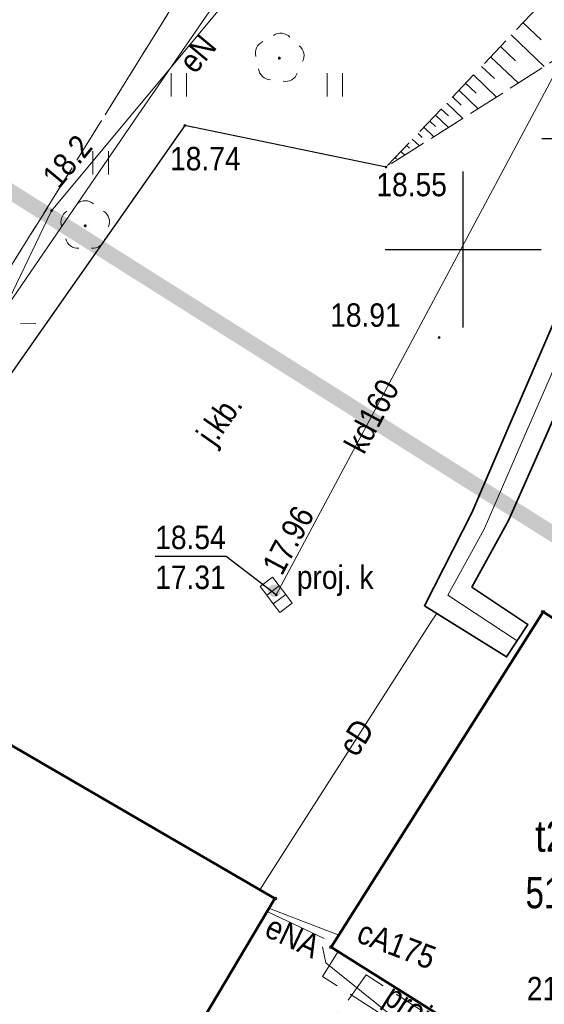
# Model space of a CAD drawing. Header units: metres. Extents: x 6530877 to 6534102, y 6042175 to 6045327.
# Tile 63 of 76: x 6533086 to 6533103, y 6044076 to 6044107. Entities that reach past the tile are written whole.
import ezdxf
from ezdxf.enums import TextEntityAlignment as Align

# ---------------------------------------------------------------- set-up
doc = ezdxf.new("R2010")
doc.units = ezdxf.units.M
doc.header["$MEASUREMENT"] = 0
doc.linetypes.add('1.0_0.5', pattern=[1.5, 1, -0.5])
doc.linetypes.add('1.5_0.5', pattern=[2, 1.5, -0.5])
doc.layers.get('0').update_dxf_attribs({"color": 2, "linetype": 'CONTINUOUS', "lineweight": 5})
for name, color, linetype in [('000 Inne (niezydentyfikowane)', 7, 'CONTINUOUS'), ('312-budynek ewidencyjny', 7, 'CONTINUOUS'), ('312-oznaczenie budynku ewidencyjnego', 7, 'CONTINUOUS'), ('312-oznaczenie budynku ewidencyjnego-Atr117', 7, 'CONTINUOUS'), ('drzewo liściaste', 7, 'CONTINUOUS'), ('jezdnia-Atr17', 7, 'CONTINUOUS'), ('kanalizacyjne urządzenie techniczne - ob. projektowany', 7, 'CONTINUOUS'), ('kanalizacyjne urządzenie techniczne - ob. projektowany-Atr17', 7, 'CONTINUOUS'), ('kratka ściekowa', 7, 'CONTINUOUS'), ('krawężnik', 7, 'CONTINUOUS'), ('latarnia', 7, 'CONTINUOUS'), ('obszar utwardzony', 7, 'CONTINUOUS'), ('obudowa ochronna przewodu', 7, 'CONTINUOUS'), ('pikieta sztuczna', 7, 'CONTINUOUS'), ('pikieta sztuczna-Atr2', 7, 'CONTINUOUS'), ('przewód ciepłowniczy', 7, 'CONTINUOUS'), ('przewód ciepłowniczy-Atr1', 7, 'CONTINUOUS'), ('przewód elektroenergetyczny podziemny', 7, 'CONTINUOUS'), ('przewód elektroenergetyczny podziemny-Atr1', 7, 'CONTINUOUS'), ('przewód kanalizacyjny', 7, 'CONTINUOUS'), ('przewód kanalizacyjny-Atr1', 7, 'CONTINUOUS'), ('przewód wodociągowy', 7, 'CONTINUOUS'), ('przewód wodociągowy - ob. projektowany', 7, 'CONTINUOUS'), ('przewód wodociągowy - ob. projektowany-Atr1', 7, 'CONTINUOUS'), ('Punkt budynku', 7, 'CONTINUOUS'), ('rzędna', 7, 'CONTINUOUS'), ('rzędna-Atr2', 7, 'CONTINUOUS'), ('rzędna-Atr3', 7, 'CONTINUOUS'), ('skarpa nieumocniona', 7, 'CONTINUOUS'), ('trawnik', 7, 'CONTINUOUS'), ('Wstawianie ramki sekcyjnej z opisem', 7, 'CONTINUOUS'), ('Zakres', 7, 'CONTINUOUS')]:
    doc.layers.add(name, color=color, linetype=linetype)
doc.styles.get("Standard").update_dxf_attribs({"font": 'Working1250', "width": 0.75})

# ---------------------------------------------------------------- blocks, each defined once
blk = doc.blocks.new('PUNKTBUD')
at = {"color": 0}
blk.add_circle((0, 0), 0.045, dxfattribs=at)
blk = doc.blocks.new('PW01')
at = {"linetype": 'Continuous', "lineweight": 13}
h = blk.add_hatch(color=0, dxfattribs=at)
edge = h.paths.add_edge_path()
edge.add_arc((0, 0), 0.045, 0, 360)
blk = doc.blocks.new('SM01')
at = {"color": 0, "linetype": 'Continuous', "lineweight": 13}
for p, q in [((-0.53, 0.531), (-0.883, 0.884)), ((0.531, 0.531), (0.884, 0.884)), ((-0.53, -0.53), (-0.883, -0.883)), ((0.531, -0.53), (0.884, -0.883))]:
    blk.add_line(p, q, dxfattribs=at)
blk.add_circle((0, 0), 0.25, dxfattribs=at)
blk = doc.blocks.new('US05')
at = {"color": 0, "linetype": 'Continuous', "lineweight": 13}
for p, q in [((-0.525, -0.25), (-0.525, 0.25)), ((-0.525, 0.25), (-0.175, 0.25)), ((-0.175, -0.25), (-0.175, 0.25)), ((-0.175, 0.25), (0.175, 0.25)), ((0.175, -0.25), (0.175, 0.25)), ((0.175, 0.25), (0.525, 0.25)), ((0.525, -0.25), (0.525, 0.25)), ((-0.525, -0.25), (-0.175, -0.25)), ((-0.175, -0.25), (0.175, -0.25)), ((0.175, -0.25), (0.525, -0.25))]:
    blk.add_line(p, q, dxfattribs=at)
blk = doc.blocks.new('TU04')
at = {"color": 0, "linetype": 'Continuous', "lineweight": 13}
for p, q in [((0, 0), (0, 0.75)), ((0.5, 0), (0.5, 0.75))]:
    blk.add_line(p, q, dxfattribs=at)
blk = doc.blocks.new('OP021')
at = {"linetype": 'Continuous', "lineweight": 13}
h = blk.add_hatch(color=0, dxfattribs=at)
edge = h.paths.add_edge_path()
edge.add_arc((0, 0), 0.05, 0, 360)
at = {"color": 0, "linetype": 'Continuous', "lineweight": 13}
for centre, start, end in [((0, 0.4), 49.272, 130.728), ((-0.38, 0.124), 121.308, 202.548), ((0.38, 0.124), 337.452, 58.692), ((-0.235, -0.324), 193.221, 274.871), ((0.235, -0.324), 265.129, 346.779)]:
    blk.add_arc(centre, 0.4, start, end, dxfattribs=at)
blk = doc.blocks.new('US25')
at = {"linetype": 'Continuous', "lineweight": 0}
h = blk.add_hatch(color=0, dxfattribs=at)
edge = h.paths.add_edge_path()
edge.add_arc((0, 0), 0.2, 0, 360)
blk = doc.blocks.new('RAMKA500K')
at = {"color": 0}
for p, q in [((300, 97.5), (300, 102.5)), ((297.5, 100), (302.5, 100))]:
    blk.add_line(p, q, dxfattribs=at)

msp = doc.modelspace()

# ---------------------------------------------------------------- linework, layer by layer
at = {"layer": '000 Inne (niezydentyfikowane)', "color": 7, "linetype": 'Continuous', "lineweight": 25, "flags": 128}
for points in [[(6533101.92, 6044107.26), (6533102.5, 6044106.71)], [(6533101.54, 6044106.87), (6533102.6, 6044105.86)], [(6533101.2, 6044106.5), (6533101.68, 6044106.04)], [(6533100.88, 6044106.17), (6533101.77, 6044105.33)], [(6533100.59, 6044105.86), (6533101, 6044105.48)], [(6533100.08, 6044105.33), (6533100.42, 6044105.01)], [(6533100.33, 6044105.59), (6533101.07, 6044104.88)], [(6533099.86, 6044105.1), (6533100.48, 6044104.51)], [(6533099.48, 6044104.69), (6533099.99, 6044104.2)], [(6533099.66, 6044104.89), (6533099.94, 6044104.62)], [(6533099.29, 6044104.5), (6533099.53, 6044104.28)], [(6533098.93, 6044104.11), (6533099.11, 6044103.94)], [(6533099.11, 6044104.3), (6533099.53, 6044103.91)], [(6533098.74, 6044103.92), (6533099.06, 6044103.61)], [(6533098.37, 6044103.53), (6533098.6, 6044103.32)], [(6533098.56, 6044103.72), (6533098.69, 6044103.59)], [(6533098, 6044103.14), (6533098.13, 6044103.02)], [(6533098.19, 6044103.33), (6533098.28, 6044103.25)], [(6533097.82, 6044102.95), (6533097.86, 6044102.91)], [(6533097.64, 6044102.75), (6533097.66, 6044102.73)]]:
    msp.add_lwpolyline(points, dxfattribs=at)
at = {"layer": '312-budynek ewidencyjny', "color": 7, "linetype": 'Continuous', "lineweight": 50, "flags": 128}
for points in [[(6533095.77, 6044077.66), (6533102.56, 6044088.39)], [(6533102.56, 6044088.39), (6533109.93, 6044083.65)], [(6533078.54, 6044088.17), (6533093.97, 6044079.21)], [(6533093.97, 6044079.21), (6533088.08, 6044069.32)], [(6533103.23, 6044072.97), (6533095.77, 6044077.66)]]:
    msp.add_lwpolyline(points, dxfattribs=at)
at = {"layer": 'krawężnik', "color": 7, "linetype": 'Continuous', "lineweight": 25, "flags": 128}
msp.add_lwpolyline([(6533097.53, 6044102.64), (6533091.08, 6044103.97), (6533085.36, 6044095.8)], dxfattribs=at)
at = {"layer": 'obszar utwardzony', "color": 7, "linetype": '1.5_0.5', "lineweight": 18, "flags": 128}
msp.add_lwpolyline([(6533064.35, 6044135.48), (6533057.25, 6044124.99), (6533052.81, 6044117.73), (6533051.76, 6044115.95), (6533045.59, 6044105.79), (6533044.49, 6044103.96), (6533042.63, 6044100.95), (6533036.86, 6044091.43), (6533050.09, 6044083.06), (6533055.95, 6044079.42), (6533066.19, 6044072.91), (6533067.84, 6044071.8), (6533068.38, 6044071.53), (6533069.18, 6044072.47), (6533078.54, 6044088.17), (6533080.31, 6044091.11), (6533083.81, 6044096.73), (6533096.51, 6044117.15), (6533068.74, 6044135.28)], close=True, dxfattribs=at)
at = {"layer": 'obudowa ochronna przewodu', "color": 7, "linetype": 'Continuous', "lineweight": 35, "flags": 128}
msp.add_lwpolyline([(6533111.42, 6044117.38), (6533101.46, 6044094.33), (6533100.28, 6044091.57), (6533098.76, 6044088.59), (6533101.39, 6044086.95), (6533102.07, 6044087.99), (6533100.28, 6044089.19), (6533101.45, 6044091.32), (6533102.53, 6044093.75), (6533112.62, 6044116.79)], close=True, dxfattribs=at)
at = {"layer": 'przewód ciepłowniczy', "color": 212, "linetype": 'Continuous', "lineweight": 18, "flags": 128}
for points in [[(6533101.73, 6044087.47), (6533099.51, 6044088.93), (6533100.67, 6044091.04), (6533101.96, 6044094), (6533111.89, 6044116.77)], [(6533099.16, 6044088.34), (6533099.01, 6044088.13), (6533093.48, 6044079.49)], [(6533093.8, 6044078.89), (6533096, 6044078.05)]]:
    msp.add_lwpolyline(points, dxfattribs=at)
at = {"layer": 'przewód elektroenergetyczny podziemny', "color": 1, "linetype": 'Continuous', "lineweight": 18, "flags": 128}
for points in [[(6533093.9, 6044112.12), (6533094.4, 6044111.95), (6533094.56, 6044111.69), (6533094.6, 6044111.4), (6533094.5, 6044111.18), (6533094.27, 6044111), (6533092.41, 6044108.41), (6533089.59, 6044104.31), (6533085.58, 6044098.46), (6533084.74, 6044097.29), (6533084.29, 6044096.44), (6533083.65, 6044095.53), (6533080.82, 6044091.27)], [(6533085.06, 6044097.61), (6533086.81, 6044101.24), (6533093.69, 6044109.5)], [(6533093.74, 6044078.79), (6533095.55, 6044077.93)]]:
    msp.add_lwpolyline(points, dxfattribs=at)
at = {"layer": 'przewód kanalizacyjny', "color": 34, "linetype": 'Continuous', "lineweight": 18, "flags": 128}
msp.add_lwpolyline([(6533094.01, 6044088.94), (6533106.16, 6044111.68)], dxfattribs=at)
at = {"layer": 'przewód wodociągowy', "color": 5, "linetype": 'Continuous', "lineweight": 18, "flags": 128}
msp.add_lwpolyline([(6533099.24, 6044063.53), (6533098.08, 6044064.66), (6533094.49, 6044068.56), (6533094.38, 6044068.65), (6533099.53, 6044073.74), (6533099.57, 6044073.96), (6533095.6, 6044077.15), (6533095.49, 6044077.67)], dxfattribs=at)
at = {"layer": 'przewód wodociągowy - ob. projektowany', "color": 5, "linetype": '1.5_0.5', "lineweight": 18, "flags": 128}
msp.add_lwpolyline([(6533095.99, 6044077.52), (6533095.49, 6044076.72), (6533099.63, 6044074.06), (6533101.43, 6044072.96), (6533101.96, 6044073.77)], dxfattribs=at)
at = {"layer": 'rzędna-Atr2', "color": 7, "flags": 128}
for points in [[(6533107.11, 6044102.09), (6533104.67, 6044103.54), (6533102.521, 6044103.54)], [(6533094.01, 6044088.94), (6533092.41, 6044090.17), (6533090.133, 6044090.17)]]:
    msp.add_lwpolyline(points, dxfattribs=at)
at = {"layer": 'skarpa nieumocniona', "color": 7, "linetype": '1.0_0.5', "lineweight": 18, "flags": 128}
for points in [[(6533096.49, 6044117.88), (6533102.1, 6044114.58), (6533102.77, 6044108.16), (6533097.53, 6044102.64), (6533103.47, 6044106.41), (6533104.64, 6044108.18), (6533105.91, 6044113.12), (6533105.91, 6044113.85), (6533097.93, 6044120.02)], [(6533096.49, 6044117.88), (6533102.1, 6044114.58), (6533102.77, 6044108.16), (6533097.53, 6044102.64), (6533103.47, 6044106.41), (6533104.64, 6044108.18), (6533105.91, 6044113.12), (6533105.91, 6044113.85), (6533097.93, 6044120.02)], [(6533096.89, 6044076.77), (6533096.25, 6044075.87), (6533095.38, 6044074.9), (6533093.09, 6044072.96), (6533092.93, 6044072.86), (6533091.04, 6044071.64), (6533089.76, 6044070.86), (6533089.05, 6044070.5), (6533088.5, 6044070.06), (6533088.08, 6044069.32), (6533086.91, 6044069.93), (6533086.15, 6044069.66), (6533083.58, 6044068.87), (6533080.9, 6044068.13), (6533078.8, 6044067.61), (6533077.85, 6044067.63), (6533077.24, 6044067.7), (6533075.61, 6044067.89), (6533073.72, 6044068.39), (6533072.75, 6044068.79), (6533070.28, 6044070.22), (6533069.6, 6044070.61), (6533067.84, 6044071.8), (6533066.18, 6044068.98), (6533067.9, 6044067.56), (6533070.16, 6044066.35), (6533071.47, 6044065.82), (6533072.26, 6044065.63), (6533073.19, 6044065.39), (6533074.95, 6044065.13), (6533076.58, 6044065.01), (6533078.33, 6044065.04), (6533079.14, 6044065.05), (6533084.58, 6044065.79), (6533088.08, 6044066.45), (6533090.35, 6044067.2), (6533090.81, 6044067.38), (6533091.81, 6044067.92), (6533093.38, 6044068.92), (6533094.31, 6044069.51), (6533096.78, 6044071.39), (6533098.16, 6044072.7), (6533099.12, 6044075.33)], [(6533096.89, 6044076.77), (6533096.25, 6044075.87), (6533095.38, 6044074.9), (6533093.09, 6044072.96), (6533092.93, 6044072.86), (6533091.04, 6044071.64), (6533089.76, 6044070.86), (6533089.05, 6044070.5), (6533088.5, 6044070.06), (6533088.08, 6044069.32), (6533086.91, 6044069.93), (6533086.15, 6044069.66), (6533083.58, 6044068.87), (6533080.9, 6044068.13), (6533078.8, 6044067.61), (6533077.85, 6044067.63), (6533077.24, 6044067.7), (6533075.61, 6044067.89), (6533073.72, 6044068.39), (6533072.75, 6044068.79), (6533070.28, 6044070.22), (6533069.6, 6044070.61), (6533067.84, 6044071.8), (6533066.18, 6044068.98), (6533067.9, 6044067.56), (6533070.16, 6044066.35), (6533071.47, 6044065.82), (6533072.26, 6044065.63), (6533073.19, 6044065.39), (6533074.95, 6044065.13), (6533076.58, 6044065.01), (6533078.33, 6044065.04), (6533079.14, 6044065.05), (6533084.58, 6044065.79), (6533088.08, 6044066.45), (6533090.35, 6044067.2), (6533090.81, 6044067.38), (6533091.81, 6044067.92), (6533093.38, 6044068.92), (6533094.31, 6044069.51), (6533096.78, 6044071.39), (6533098.16, 6044072.7), (6533099.12, 6044075.33)]]:
    msp.add_lwpolyline(points, close=True, dxfattribs=at)
at = {"layer": 'trawnik', "color": 7, "linetype": '1.0_0.5', "lineweight": 18, "flags": 128}
msp.add_lwpolyline([(6533055.8, 6044131.1), (6533053.68, 6044127.77), (6533048.96, 6044120.14), (6533047.9, 6044118.59), (6533047.36, 6044117.96), (6533046.88, 6044117.22), (6533046.49, 6044116.4), (6533043.04, 6044110.79), (6533042.41, 6044110.04), (6533041.86, 6044109.24), (6533041.54, 6044108.35), (6533043.11, 6044107.35), (6533044.06, 6044106.73), (6533044.7, 6044106.34), (6533045.59, 6044105.79), (6533051.76, 6044115.95), (6533052.81, 6044117.73), (6533057.25, 6044124.99), (6533064.35, 6044135.48), (6533068.74, 6044135.28), (6533096.51, 6044117.15), (6533083.81, 6044096.73), (6533085.36, 6044095.8), (6533091.08, 6044103.97), (6533097.53, 6044102.64), (6533103.47, 6044106.41), (6533104.64, 6044108.18), (6533105.91, 6044113.12), (6533105.91, 6044114.77), (6533105.74, 6044115.67), (6533105.11, 6044116.61), (6533098.48, 6044120.85), (6533097.93, 6044120.02), (6533096.49, 6044117.88), (6533094.65, 6044119.04), (6533096.08, 6044121.2), (6533096.6, 6044121.99), (6533072.81, 6044137.36), (6533072.12, 6044136.36), (6533070.71, 6044134.2), (6533068.86, 6044135.37), (6533070.32, 6044137.49), (6533070.88, 6044138.55), (6533068.32, 6044139.65), (6533060.67, 6044137.85)], close=True, dxfattribs=at)
at = {"layer": 'Wstawianie ramki sekcyjnej z opisem', "color": 7, "linetype": 'Continuous', "lineweight": 13, "flags": 128}
for points in [[(6533100, 6044097.5), (6533100, 6044102.5)], [(6533097.5, 6044100), (6533102.5, 6044100)]]:
    msp.add_lwpolyline(points, dxfattribs=at)
at = {"layer": 'Zakres', "linetype": '1.0_0.5', "lineweight": 70, "const_width": 0.5}
msp.add_lwpolyline([(6532894.4047, 6044010.7263), (6532901.9047, 6044070.7963), (6532921.4247, 6044144.6363), (6532942.6547, 6044191.9663), (6533112.6947, 6044084.6963), (6533080.6444, 6044033.6409), (6533043.3034, 6044057.7488), (6532987.3747, 6043969.1763), (6532966.8747, 6043966.4363), (6532894.4047, 6044010.7263)], dxfattribs=at)

# ---------------------------------------------------------------- block references
at = {"layer": 'drzewo liściaste', "color": 94, "linetype": 'Continuous', "lineweight": 18, "rotation": 209.633}
msp.add_blockref('OP021', (6533094.11, 6044106.13), dxfattribs=at)
at = {"layer": 'drzewo liściaste', "color": 94, "linetype": 'Continuous', "lineweight": 18}
msp.add_blockref('OP021', (6533087.89, 6044100.76), dxfattribs=at)
at = {"layer": 'kanalizacyjne urządzenie techniczne - ob. projektowany', "color": 34, "linetype": 'Continuous', "lineweight": 18}
msp.add_blockref('US25', (6533093.95, 6044089.07), dxfattribs=at)
at = {"layer": 'kratka ściekowa', "color": 34, "linetype": 'Continuous', "lineweight": 18, "rotation": 306.857}
msp.add_blockref('US05', (6533094.01, 6044088.94), dxfattribs=at)
at = {"layer": 'latarnia', "color": 7, "linetype": 'Continuous', "lineweight": 18, "rotation": 315.9730000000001}
msp.add_blockref('SM01', (6533085.06, 6044097.61), dxfattribs=at)
at = {"layer": 'pikieta sztuczna', "color": 7, "linetype": 'Continuous', "lineweight": 13}
for p in [(6533091.08, 6044103.97), (6533097.53, 6044102.64), (6533099.23, 6044097.18)]:
    msp.add_blockref('PW01', p, dxfattribs=at)
at = {"layer": 'Punkt budynku', "color": 5, "linetype": 'Continuous', "lineweight": 18}
for p in [(6533102.56, 6044088.39), (6533093.97, 6044079.21), (6533095.77, 6044077.66)]:
    msp.add_blockref('PUNKTBUD', p, dxfattribs=at)
at = {"layer": 'rzędna', "color": 1, "linetype": 'Continuous', "lineweight": 18, "rotation": 50.206}
msp.add_blockref('PW01', (6533086.81, 6044101.24), dxfattribs=at)
at = {"layer": 'rzędna', "color": 34, "linetype": 'Continuous', "lineweight": 18, "rotation": 306.857}
msp.add_blockref('PW01', (6533094.01, 6044088.94), dxfattribs=at)
at = {"layer": 'rzędna', "color": 34, "linetype": 'Continuous', "lineweight": 18}
msp.add_blockref('PW01', (6533094.01, 6044088.94), dxfattribs=at)
at = {"layer": 'trawnik', "color": 7, "linetype": 'Continuous', "lineweight": 18}
for p in [(6533090.639, 6044104.899), (6533095.639, 6044104.899), (6533088.139, 6044102.399)]:
    msp.add_blockref('TU04', p, dxfattribs=at)
at = {"layer": 'Wstawianie ramki sekcyjnej z opisem', "color": 7, "linetype": 'Continuous', "lineweight": 13}
msp.add_blockref('RAMKA500K', (6532800, 6044000), dxfattribs=at)

# ---------------------------------------------------------------- texts
at = {"layer": '312-oznaczenie budynku ewidencyjnego', "color": 7, "linetype": 'Continuous', "lineweight": 18, "width": 0.79}
msp.add_text('512', height=1, dxfattribs=at).set_placement((6533102, 6044079.9), align=Align.TOP_LEFT)
at = {"layer": '312-oznaczenie budynku ewidencyjnego-Atr117', "color": 7, "width": 0.9}
msp.add_text('t2', height=1, dxfattribs=at).set_placement((6533102.81, 6044080.71), align=Align.CENTER)
at = {"layer": 'jezdnia-Atr17', "color": 7, "width": 0.9}
msp.add_text('j.kb.', height=0.75, rotation=55.003, dxfattribs=at).set_placement((6533092.02, 6044093.67))
at = {"layer": 'kanalizacyjne urządzenie techniczne - ob. projektowany-Atr17', "color": 34, "width": 0.9}
msp.add_text('proj. k', height=0.75, dxfattribs=at).set_placement((6533094.67, 6044089.13))
at = {"layer": 'pikieta sztuczna-Atr2', "color": 7, "width": 0.9}
for s, p in [('18.74', (6533090.61, 6044102.31)), ('18.55', (6533097.22, 6044101.48)), ('18.91', (6533095.74, 6044097.3))]:
    msp.add_text(s, height=0.75, dxfattribs=at).set_placement(p, align=Align.BOTTOM_LEFT)
at = {"layer": 'przewód ciepłowniczy-Atr1', "color": 212, "width": 0.9}
for s, rotation, p in [('cD', 57.375, (6533096.59, 6044083.71)), ('cA175', -20.898, (6533096.54, 6044077.84))]:
    msp.add_text(s, height=0.75, rotation=rotation, dxfattribs=at).set_placement(p)
at = {"layer": 'przewód elektroenergetyczny podziemny-Atr1', "color": 1, "width": 0.9}
for s, rotation, p in [('eN', 50.208, (6533090.83, 6044106.07)), ('eNA', -25.414, (6533093.91, 6044078.71))]:
    msp.add_text(s, height=0.75, rotation=rotation, dxfattribs=at).set_placement(p, align=Align.TOP_LEFT)
at = {"layer": 'przewód kanalizacyjny-Atr1', "color": 34, "width": 0.9}
msp.add_text('kd160', height=0.75, rotation=61.884, dxfattribs=at).set_placement((6533096.49, 6044093.58), align=Align.MIDDLE_LEFT)
at = {"layer": 'przewód wodociągowy - ob. projektowany-Atr1', "color": 5, "width": 0.9}
msp.add_text('proj. w', height=0.75, rotation=327.279, dxfattribs=at).set_placement((6533097.4, 6044075.89))
at = {"layer": 'rzędna-Atr2', "color": 1, "width": 0.9}
msp.add_text('18.2', height=0.75, rotation=50.207, dxfattribs=at).set_placement((6533087.04, 6044101.91))
at = {"layer": 'rzędna-Atr2', "color": 34, "width": 0.9}
msp.add_text('17.96', height=0.75, rotation=61.884, dxfattribs=at).set_placement((6533094.19, 6044089.52))
msp.add_text('18.54', height=0.75, dxfattribs=at).set_placement((6533090.133, 6044090.178), align=Align.BOTTOM_LEFT)
at = {"layer": 'rzędna-Atr2', "color": 30, "width": 0.9}
msp.add_text('21.81', height=0.75, dxfattribs=at).set_placement((6533102.04, 6044075.728), align=Align.BOTTOM_LEFT)
at = {"layer": 'rzędna-Atr3', "color": 34, "width": 0.9}
msp.add_text('17.31', height=0.75, dxfattribs=at).set_placement((6533090.133, 6044088.902), align=Align.BOTTOM_LEFT)

doc.saveas('drawing.dxf')
